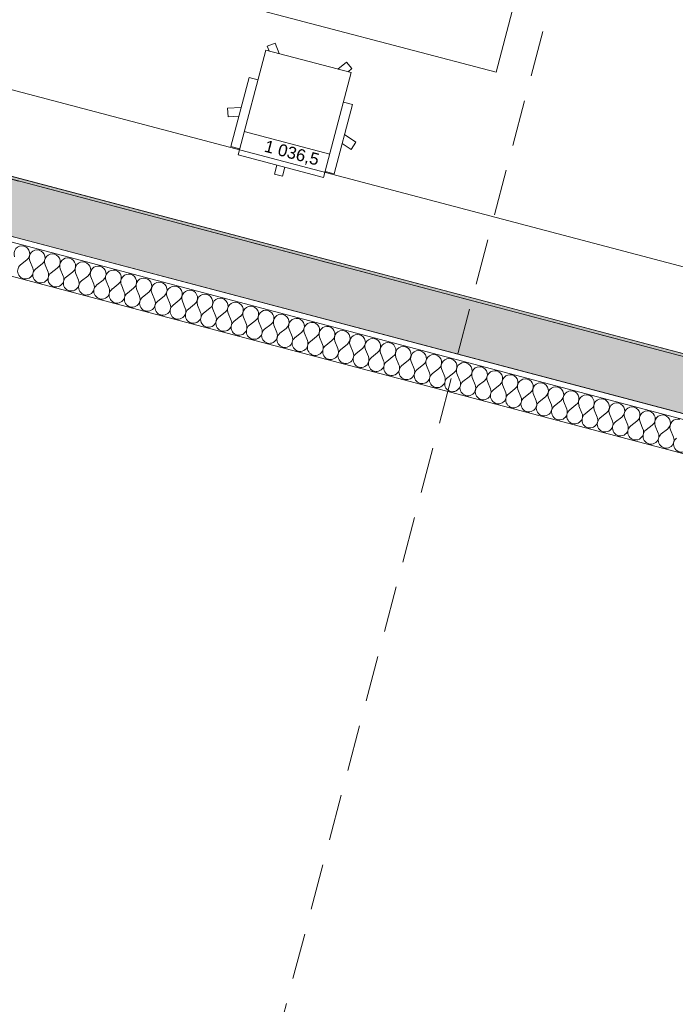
# Model space of a CAD drawing. Header units: millimetres. Extents: x -176817 to 18864955, y -12996033 to 201123.
# Tile 132 of 256: x 166801 to 170362, y -13907 to -8561. Entities that reach past the tile are written whole.
import ezdxf
from ezdxf.enums import TextEntityAlignment as Align

# ---------------------------------------------------------------- set-up
doc = ezdxf.new("R2010")
doc.units = ezdxf.units.MM
doc.header["$MEASUREMENT"] = 0
doc.linetypes.add('Przerywana długa', pattern=[390, 250, -140])
for name, color, linetype in [('210-A Strefy', 7, 'Continuous'), ('213-A Wymiarowanie wewnętrzne', 7, 'Continuous'), ('231-A Ściany zewnętrzne', 7, 'Continuous'), ('320-W Umeblowanie', 7, 'Continuous'), ('410-K Osie', 7, 'Continuous'), ('460-K Stropy', 7, 'Continuous')]:
    doc.layers.add(name, color=color, linetype=linetype)
doc.styles.add('STYL_AUTOMATYCZNY_4', font='arial.ttf')
doc.styles.add('STYL_AUTOMATYCZNY_8', font='ARIALN.TTF')
doc.dimstyles.new('STYL_AUTOMATYCZNY__3', dxfattribs={"dimtxt": 64.999998, "dimasz": 47.5, "dimexe": 0.18, "dimexo": 0.0625, "dimgap": 0, "dimtad": 1, "dimdec": 1, "dimlfac": 0.1, "dimzin": 0, "dimdsep": 46, "dimtxsty": 'STYL_AUTOMATYCZNY_4', "dimblk": 'ARROWHEAD_11', "dimblk1": 'ARROWHEAD_11', "dimblk2": 'ARROWHEAD_11', "dimcen": 0.09, "dimclrd": 30, "dimclre": 30, "dimclrt": 30, "dimazin": 0, "dimtfac": 1, "dimtdec": 4, "dimtmove": 0, "dimatfit": 3, "dimfxl": 0, "dimtolj": 1, "dimtzin": 0, "dimarcsym": 0})

# ---------------------------------------------------------------- blocks, each defined once
blk = doc.blocks.new('Strop_10_2', base_point=(162764.6, -8683.8))
at = {"layer": '460-K Stropy', "color": 255, "linetype": 'Continuous', "lineweight": 0, "flags": 128}
blk.add_lwpolyline([(162764.6, -8683.8), (182194.5, -13810.9), (186627.6, 2989.1), (167197.7, 8116.1), (167169.6, 8009.8), (164703.7, -1335.4)], close=True, dxfattribs=at)
blk = doc.blocks.new('Sala konferencyjna_1.20_11_2', base_point=(165511.5, -7953.8))
at = {"layer": '210-A Strefy', "color": 7, "linetype": 'Continuous', "lineweight": 0, "flags": 128}
blk.add_lwpolyline([(163173.7, -8466), (173118.3, -11090.1), (176676.3, 2393.3), (166731.7, 5017.5)], close=True, dxfattribs=at)
blk = doc.blocks.new('*X1133')
at = {"layer": '231-A Ściany zewnętrzne', "color": 7, "linetype": 'Continuous', "lineweight": 0}
for p, q in [((166805.4, -9891.9), (166839, -9865.3)), ((166871.7, -9909.4), (166855.6, -9869.7)), ((166888.2, -9913.8), (166921.9, -9887.2)), ((166954.5, -9931.3), (166938.4, -9891.6)), ((166971.1, -9935.7), (167004.7, -9909.1)), ((167037.4, -9953.1), (167021.3, -9913.4)), ((167054, -9957.5), (167087.6, -9930.9)), ((167120.3, -9975), (167104.2, -9935.3)), ((167136.9, -9979.4), (167170.5, -9952.8)), ((167203.2, -9996.9), (167187.1, -9957.2)), ((167219.8, -10001.3), (167253.4, -9974.7)), ((167286.1, -10018.8), (167269.9, -9979)), ((167302.6, -10023.1), (167336.2, -9996.5)), ((167368.9, -10040.6), (167352.8, -10000.9)), ((167385.5, -10045), (167419.1, -10018.4)), ((167451.8, -10062.5), (167435.7, -10022.8)), ((167468.4, -10066.9), (167502, -10040.3)), ((167534.7, -10084.4), (167518.6, -10044.7)), ((167551.3, -10088.7), (167584.9, -10062.1)), ((167617.6, -10106.2), (167601.5, -10066.5)), ((167634.1, -10110.6), (167667.8, -10084)), ((167700.4, -10128.1), (167684.3, -10088.4)), ((167717, -10132.5), (167750.6, -10105.9)), ((167783.3, -10150), (167767.2, -10110.3)), ((167799.9, -10154.3), (167833.5, -10127.8)), ((167866.2, -10171.8), (167850.1, -10132.1)), ((167882.8, -10176.2), (167916.4, -10149.6)), ((167949.1, -10193.7), (167933, -10154)), ((167965.7, -10198.1), (167999.3, -10171.5)), ((168032, -10215.6), (168015.8, -10175.9)), ((168048.5, -10220), (168082.1, -10193.4)), ((168114.8, -10237.4), (168098.7, -10197.7)), ((168131.4, -10241.8), (168165, -10215.2)), ((168197.7, -10259.3), (168181.6, -10219.6)), ((168214.3, -10263.7), (168247.9, -10237.1)), ((168280.6, -10281.2), (168264.5, -10241.5)), ((168297.2, -10285.6), (168330.8, -10259)), ((168363.5, -10303.1), (168347.3, -10263.3)), ((168380, -10307.4), (168413.7, -10280.8)), ((168446.3, -10324.9), (168430.2, -10285.2)), ((168462.9, -10329.3), (168496.5, -10302.7)), ((168529.2, -10346.8), (168513.1, -10307.1)), ((168545.8, -10351.2), (168579.4, -10324.6)), ((168612.1, -10368.7), (168596, -10329)), ((168628.7, -10373), (168662.3, -10346.4)), ((168695, -10390.5), (168678.9, -10350.8)), ((168711.5, -10394.9), (168745.2, -10368.3)), ((168777.9, -10412.4), (168761.7, -10372.7)), ((168794.4, -10416.8), (168828, -10390.2)), ((168860.7, -10434.3), (168844.6, -10394.6)), ((168877.3, -10438.6), (168910.9, -10412.1)), ((168943.6, -10456.1), (168927.5, -10416.4)), ((168960.2, -10460.5), (168993.8, -10433.9)), ((169026.5, -10478), (169010.4, -10438.3)), ((169043.1, -10482.4), (169076.7, -10455.8)), ((169109.4, -10499.9), (169093.2, -10460.2)), ((169125.9, -10504.3), (169159.5, -10477.7)), ((169192.2, -10521.7), (169176.1, -10482)), ((169208.8, -10526.1), (169242.4, -10499.5)), ((169275.1, -10543.6), (169259, -10503.9)), ((169291.7, -10548), (169325.3, -10521.4)), ((169358, -10565.5), (169341.9, -10525.8)), ((169374.6, -10569.9), (169408.2, -10543.3)), ((169440.9, -10587.4), (169424.8, -10547.6)), ((169457.4, -10591.7), (169491.1, -10565.1)), ((169523.7, -10609.2), (169507.6, -10569.5)), ((169540.3, -10613.6), (169573.9, -10587)), ((169606.6, -10631.1), (169590.5, -10591.4)), ((169623.2, -10635.5), (169656.8, -10608.9)), ((169689.5, -10653), (169673.4, -10613.3)), ((169706.1, -10657.3), (169739.7, -10630.7)), ((169772.4, -10674.8), (169756.3, -10635.1)), ((169789, -10679.2), (169822.6, -10652.6)), ((169855.3, -10696.7), (169839.1, -10657)), ((169871.8, -10701.1), (169905.4, -10674.5)), ((169938.1, -10718.6), (169922, -10678.9)), ((169954.7, -10722.9), (169988.3, -10696.4)), ((170021, -10740.4), (170004.9, -10700.7)), ((170037.6, -10744.8), (170071.2, -10718.2)), ((170103.9, -10762.3), (170087.8, -10722.6)), ((170120.5, -10766.7), (170154.1, -10740.1)), ((170186.8, -10784.2), (170170.7, -10744.5)), ((170203.3, -10788.6), (170237, -10762)), ((170269.6, -10806.1), (170253.5, -10766.3)), ((170286.2, -10810.4), (170319.8, -10783.8)), ((170352.5, -10827.9), (170336.4, -10788.2))]:
    blk.add_line(p, q, dxfattribs=at)
for centre, start, end in [((166812.4, -9831.7), 75.218, 202.0879), ((166812.4, -9831.7), 308.3481, 75.218), ((166895.3, -9853.6), 75.218, 202.0879), ((166895.3, -9853.6), 308.3481, 75.218), ((166978.1, -9875.5), 75.218, 202.0879), ((166978.1, -9875.5), 308.3481, 75.218), ((167061, -9897.3), 75.218, 202.0879), ((167061, -9897.3), 308.3481, 75.218), ((167143.9, -9919.2), 75.218, 202.0879), ((167143.9, -9919.2), 308.3481, 75.218), ((166832, -9925.5), 128.3481, 22.0879), ((166914.8, -9947.4), 128.3481, 22.0879), ((166997.7, -9969.3), 128.3481, 22.0879), ((167226.8, -9941.1), 75.218, 202.0879), ((167226.8, -9941.1), 308.3481, 75.218), ((167309.7, -9962.9), 75.218, 202.0879), ((167309.7, -9962.9), 308.3481, 75.218), ((167392.5, -9984.8), 75.218, 202.0879), ((167392.5, -9984.8), 308.3481, 75.218), ((167080.6, -9991.1), 128.3481, 22.0879), ((167163.5, -10013), 128.3481, 22.0879), ((167475.4, -10006.7), 75.218, 202.0879), ((167475.4, -10006.7), 308.3481, 75.218), ((167558.3, -10028.5), 75.218, 202.0879), ((167558.3, -10028.5), 308.3481, 75.218), ((167246.3, -10034.9), 128.3481, 22.0879), ((167329.2, -10056.7), 128.3481, 22.0879), ((167412.1, -10078.6), 128.3481, 22.0879), ((167641.2, -10050.4), 75.218, 202.0879), ((167641.2, -10050.4), 308.3481, 75.218), ((167724, -10072.3), 75.218, 202.0879), ((167724, -10072.3), 308.3481, 75.218), ((167806.9, -10094.1), 75.218, 202.0879), ((167495, -10100.5), 128.3481, 22.0879), ((167577.9, -10122.3), 128.3481, 22.0879), ((167806.9, -10094.1), 308.3481, 75.218), ((167889.8, -10116), 75.218, 202.0879), ((167889.8, -10116), 308.3481, 75.218), ((167972.7, -10137.9), 75.218, 202.0879), ((167972.7, -10137.9), 308.3481, 75.218), ((167660.7, -10144.2), 128.3481, 22.0879), ((167743.6, -10166.1), 128.3481, 22.0879), ((167826.5, -10188), 128.3481, 22.0879), ((168055.6, -10159.8), 75.218, 202.0879), ((168055.6, -10159.8), 308.3481, 75.218), ((168138.4, -10181.6), 75.218, 202.0879), ((168138.4, -10181.6), 308.3481, 75.218), ((167909.4, -10209.8), 128.3481, 22.0879), ((167992.2, -10231.7), 128.3481, 22.0879), ((168221.3, -10203.5), 75.218, 202.0879), ((168221.3, -10203.5), 308.3481, 75.218), ((168304.2, -10225.4), 75.218, 202.0879), ((168304.2, -10225.4), 308.3481, 75.218), ((168387.1, -10247.2), 75.218, 202.0879), ((168387.1, -10247.2), 308.3481, 75.218), ((168075.1, -10253.6), 128.3481, 22.0879), ((168158, -10275.4), 128.3481, 22.0879), ((168240.9, -10297.3), 128.3481, 22.0879), ((168469.9, -10269.1), 75.218, 202.0879), ((168469.9, -10269.1), 308.3481, 75.218), ((168552.8, -10291), 75.218, 202.0879), ((168552.8, -10291), 308.3481, 75.218), ((168323.8, -10319.2), 128.3481, 22.0879), ((168406.6, -10341), 128.3481, 22.0879), ((168635.7, -10312.8), 75.218, 202.0879), ((168635.7, -10312.8), 308.3481, 75.218), ((168718.6, -10334.7), 75.218, 202.0879), ((168718.6, -10334.7), 308.3481, 75.218), ((168801.4, -10356.6), 75.218, 202.0879), ((168801.4, -10356.6), 308.3481, 75.218), ((168489.5, -10362.9), 128.3481, 22.0879), ((168572.4, -10384.8), 128.3481, 22.0879), ((168884.3, -10378.4), 75.218, 202.0879), ((168884.3, -10378.4), 308.3481, 75.218), ((168967.2, -10400.3), 75.218, 202.0879), ((168967.2, -10400.3), 308.3481, 75.218), ((168655.3, -10406.6), 128.3481, 22.0879), ((168738.1, -10428.5), 128.3481, 22.0879), ((168821, -10450.4), 128.3481, 22.0879), ((169050.1, -10422.2), 75.218, 202.0879), ((169050.1, -10422.2), 308.3481, 75.218), ((169133, -10444.1), 75.218, 202.0879), ((169133, -10444.1), 308.3481, 75.218), ((169215.8, -10465.9), 75.218, 202.0879), ((169215.8, -10465.9), 308.3481, 75.218), ((168903.9, -10472.3), 128.3481, 22.0879), ((168986.8, -10494.1), 128.3481, 22.0879), ((169298.7, -10487.8), 75.218, 202.0879), ((169298.7, -10487.8), 308.3481, 75.218), ((169381.6, -10509.7), 75.218, 202.0879), ((169381.6, -10509.7), 308.3481, 75.218), ((169069.6, -10516), 128.3481, 22.0879), ((169152.5, -10537.9), 128.3481, 22.0879), ((169235.4, -10559.7), 128.3481, 22.0879), ((169464.5, -10531.5), 75.218, 202.0879), ((169464.5, -10531.5), 308.3481, 75.218), ((169547.3, -10553.4), 75.218, 202.0879), ((169547.3, -10553.4), 308.3481, 75.218), ((169630.2, -10575.3), 75.218, 202.0879), ((169318.3, -10581.6), 128.3481, 22.0879), ((169401.2, -10603.5), 128.3481, 22.0879), ((169630.2, -10575.3), 308.3481, 75.218), ((169713.1, -10597.1), 75.218, 202.0879), ((169713.1, -10597.1), 308.3481, 75.218), ((169796, -10619), 75.218, 202.0879), ((169796, -10619), 308.3481, 75.218), ((169484, -10625.3), 128.3481, 22.0879), ((169566.9, -10647.2), 128.3481, 22.0879), ((169649.8, -10669.1), 128.3481, 22.0879), ((169878.9, -10640.9), 75.218, 202.0879), ((169878.9, -10640.9), 308.3481, 75.218), ((169961.7, -10662.7), 75.218, 202.0879), ((169961.7, -10662.7), 308.3481, 75.218), ((169732.7, -10691), 128.3481, 22.0879), ((169815.5, -10712.8), 128.3481, 22.0879), ((170044.6, -10684.6), 75.218, 202.0879), ((170044.6, -10684.6), 308.3481, 75.218), ((170127.5, -10706.5), 75.218, 202.0879), ((170127.5, -10706.5), 308.3481, 75.218), ((170210.4, -10728.4), 75.218, 202.0879), ((170210.4, -10728.4), 308.3481, 75.218), ((169898.4, -10734.7), 128.3481, 22.0879), ((169981.3, -10756.6), 128.3481, 22.0879), ((170064.2, -10778.4), 128.3481, 22.0879), ((170293.2, -10750.2), 75.218, 202.0879), ((170293.2, -10750.2), 308.3481, 75.218), ((170376.1, -10772.1), 75.218, 202.0879), ((170147.1, -10800.3), 128.3481, 22.0879), ((170229.9, -10822.2), 128.3481, 22.0879), ((170312.8, -10844), 128.3481, 22.0879), ((170395.7, -10865.9), 128.3481, 22.0879)]:
    blk.add_arc(centre, 42.9, start, end, dxfattribs=at)
blk = doc.blocks.new('Ściana_111_2', base_point=(156947.9, -6993.8))
at = {"layer": '231-A Ściany zewnętrzne', "linetype": 'Continuous', "lineweight": 0, "true_color": 0x000000}
h = blk.add_hatch(dxfattribs=at)
h.set_pattern_fill('Beton_zbrojony_0002', color=18, style=0, pattern_type=2)
h.set_pattern_definition([(45, (0, 0), (-49.497475, 49.497475), []), (45, (-24.75, 24.75), (-49.497475, 49.497475), [52.5, -17.5])])
h.paths.add_polyline_path([(156909.6, -7138.8), (172588, -11276), (172664.5, -10985.9), (156986.2, -6848.8)])
blk.add_hatch(color=18, dxfattribs=at).paths.add_polyline_path([(163131.2, -8470.3), (172664.5, -10985.9), (172668.3, -10971.4), (163135.1, -8455.8)])
at = {"layer": '231-A Ściany zewnętrzne', "color": 7, "linetype": 'Continuous', "lineweight": 0}
for p, q in [((156909.6, -7138.8), (172588, -11276)), ((156902, -7167.8), (172580.3, -11305)), ((172664.5, -10985.9), (163131.2, -8470.3))]:
    blk.add_line(p, q, dxfattribs=at)
at = {"layer": '231-A Ściany zewnętrzne', "color": 7, "linetype": 'Continuous', "lineweight": 0, "flags": 128}
for points in [[(172668.3, -10971.4), (165789.2, -9156.2)], [(166582.7, -9908.5), (171602.9, -11233.2)]]:
    blk.add_lwpolyline(points, dxfattribs=at)
at = {"layer": '231-A Ściany zewnętrzne', "color": 7, "lineweight": 0}
blk.add_blockref('*X1133', (0, 0), dxfattribs=at)
blk = doc.blocks.new('Biurko prostokątne 27[594]_2', base_point=(167454.7, -8337.2))
at = {"layer": '320-W Umeblowanie', "color": 254, "linetype": 'Continuous', "lineweight": 0, "true_color": 0xcccccc, "flags": 128}
blk.add_lwpolyline([(167454.7, -8337.2), (169389.1, -8845.2), (169592.3, -8071.5), (167657.9, -7563.5)], close=True, dxfattribs=at)
blk = doc.blocks.new('Krzesło biurowe 04 27[595]_2', base_point=(168726.6, -8836.1))
at = {"layer": '320-W Umeblowanie', "color": 254, "linetype": 'Continuous', "lineweight": 0, "true_color": 0xcccccc}
for p, q in [((168145.7, -8705.2), (168188.7, -8688.5)), ((168145.7, -8705.2), (168155.4, -8730.2)), ((168188.7, -8688.5), (168210.6, -8744.7)), ((167987.3, -9295.3), (168137.7, -8725.5)), ((168137.7, -8725.5), (167987.3, -9295.3)), ((167987.3, -9295.3), (168137.7, -8725.5)), ((168602.1, -8848), (168137.7, -8725.5)), ((168575.9, -8790.7), (168529.2, -8828.8)), ((168605.1, -8826.4), (168575.9, -8790.7)), ((168046.7, -8874), (167947.7, -9249.2)), ((168046.7, -8874), (168095.1, -8886.8)), ((168046.7, -8874), (168095.1, -8886.8)), ((168451.7, -9417.8), (168602.1, -8848)), ((168451.7, -9417.8), (168602.1, -8848)), ((168605.1, -8826.4), (168584.4, -8843.4)), ((168607.9, -9022.1), (168508.9, -9397.3)), ((168607.9, -9022.1), (168559.5, -9009.3)), ((168607.9, -9022.1), (168559.5, -9009.3)), ((168003.8, -9036.9), (167929.8, -9041.1)), ((167929.8, -9041.1), (167932.4, -9088.5)), ((167932.4, -9088.5), (167991, -9085.2)), ((168485.3, -9290.6), (168020.9, -9168)), ((168564.9, -9185), (168627.2, -9225.1)), ((167947.7, -9249.2), (167996.1, -9262)), ((168601.5, -9265), (168552.1, -9233.3)), ((168627.2, -9225.1), (168601.5, -9265)), ((167987.3, -9295.3), (168451.7, -9417.8)), ((168185.6, -9398.7), (168198.2, -9350.9)), ((168228.2, -9409.9), (168185.6, -9398.7)), ((168228.2, -9409.9), (168240.8, -9362.2)), ((168508.9, -9397.3), (168460.5, -9384.5))]:
    blk.add_line(p, q, dxfattribs=at)
blk = doc.blocks.new('*D3177')
at = {"layer": '213-A Wymiarowanie wewnętrzne', "linetype": 'Continuous', "lineweight": 200}
for points in [[(163238.6, -8015.9), (163239.6, -8020.6), (163242.3, -8024.7), (163246.4, -8027.4), (163251.1, -8028.4), (163255.9, -8027.4), (163260, -8024.7), (163262.7, -8020.6), (163263.6, -8015.9), (163262.7, -8011.1), (163260, -8007), (163255.9, -8004.3), (163251.1, -8003.4), (163246.4, -8004.3), (163242.3, -8007), (163239.6, -8011.1)], [(173260.6, -10660.4), (173261.5, -10665.2), (173264.3, -10669.2), (173268.3, -10671.9), (173273.1, -10672.9), (173277.9, -10671.9), (173281.9, -10669.2), (173284.6, -10665.2), (173285.6, -10660.4), (173284.6, -10655.6), (173281.9, -10651.6), (173277.9, -10648.8), (173273.1, -10647.9), (173268.3, -10648.8), (173264.3, -10651.6), (173261.5, -10655.6)]]:
    blk.add_hatch(color=30, dxfattribs=at).paths.add_polyline_path(points)
at = {"layer": '213-A Wymiarowanie wewnętrzne', "color": 30, "linetype": 'Continuous', "lineweight": 0}
for p, q in [((163254.3, -8003.8), (163263.1, -7970.5)), ((163263.2, -8019), (173261, -10657.2)), ((163239.2, -8061.2), (163248, -8027.9))]:
    blk.add_line(p, q, dxfattribs=at)
blk.add_circle((163251.1, -8015.9), 12.5, dxfattribs=at)
at = {"layer": '213-A Wymiarowanie wewnętrzne', "color": 30, "lineweight": 200, "insert": (168121.6, -9287.6), "char_height": 65, "attachment_point": 7, "rotation": 345.218, "style": 'STYL_AUTOMATYCZNY_4'}
blk.add_mtext('\\A1;{\\pql;\\fArial|b0|i0|c238|p0;\\W1.000000;1\xa0036,5}', dxfattribs=at)
blk = doc.blocks.new('ARROWHEAD_11')
at = {"color": 0, "linetype": 'Continuous', "lineweight": 0}
blk.add_line((0, 0), (-1, 0), dxfattribs=at)
at = {"color": 0, "linetype": 'Continuous', "lineweight": 0, "const_width": 0.25, "flags": 128}
blk.add_lwpolyline([(-0.125, 0, 1), (0.125, 0, 1)], format="xyb", close=True, dxfattribs=at)
blk = doc.blocks.new('Standardowy znacznik osi[636]_2', base_point=(14699.6, 30697))
at = {"layer": '410-K Osie', "color": 5, "linetype": 'Przerywana długa', "lineweight": 0}
blk.add_line((17600.4, 29931.6), (181485.5, -13313.5), dxfattribs=at)
at = {"layer": '410-K Osie', "color": 7, "lineweight": 0, "style": 'STYL_AUTOMATYCZNY_8'}
for tag, p in [('AC_MarkerText_1_0', (14599.8, 30777.3)), ('AC_MarkerText_1_1', (184528, -14062.5))]:
    blk.add_attdef(tag, text='', height=100, rotation=345.218, dxfattribs=at).set_placement(p, align=Align.TOP_CENTER)
blk = doc.blocks.new('Standardowy znacznik osi[646]_2', base_point=(189711.8, 67432.3))
at = {"layer": '410-K Osie', "color": 5, "linetype": 'Przerywana długa', "lineweight": 0}
blk.add_line((188946.4, 64531.6), (167940.7, -15073.1), dxfattribs=at)
at = {"layer": '410-K Osie', "color": 7, "lineweight": 0, "style": 'STYL_AUTOMATYCZNY_8'}
for tag, p in [('AC_MarkerText_1_0', (189764.8, 67601.9)), ('AC_MarkerText_1_1', (167164.4, -18046))]:
    blk.add_attdef(tag, text='', height=100, rotation=345.218, dxfattribs=at).set_placement(p, align=Align.TOP_CENTER)

msp = doc.modelspace()

# ---------------------------------------------------------------- linework, layer by layer
at = {"layer": '210-A Strefy', "color": 252, "linetype": 'Continuous', "lineweight": 0, "flags": 128}
msp.add_lwpolyline([(163173.73, -8466), (173118.33, -11090.13), (176676.28, 2393.35), (166731.67, 5017.47)], close=True, dxfattribs=at)

# ---------------------------------------------------------------- block references
at = {"layer": '210-A Strefy', "color": 7, "linetype": 'Continuous', "lineweight": 0}
msp.add_blockref('Sala konferencyjna_1.20_11_2', (165511.54, -7953.77), dxfattribs=at)
at = {"layer": '231-A Ściany zewnętrzne', "color": 7, "lineweight": 0}
msp.add_blockref('Ściana_111_2', (156947.89, -6993.8), dxfattribs=at)
at = {"layer": '320-W Umeblowanie', "color": 254, "linetype": 'Continuous', "lineweight": 0, "true_color": 0xcccccc}
for name, p in [('Biurko prostokątne 27[594]_2', (167454.71, -8337.22)), ('Krzesło biurowe 04 27[595]_2', (168726.56, -8836.06))]:
    msp.add_blockref(name, p, dxfattribs=at)
at = {"layer": '410-K Osie', "color": 5, "linetype": 'Continuous', "lineweight": 0}
for name, p in [('Standardowy znacznik osi[646]_2', (189711.85, 67432.33)), ('Standardowy znacznik osi[636]_2', (14699.64, 30697.04))]:
    msp.add_blockref(name, p, dxfattribs=at)
at = {"layer": '460-K Stropy', "color": 255, "linetype": 'Continuous', "lineweight": 0}
msp.add_blockref('Strop_10_2', (162764.61, -8683.82), dxfattribs=at)

# ---------------------------------------------------------------- dimensions: what is measured, and where the dimension line sits
at = {"layer": '213-A Wymiarowanie wewnętrzne', "color": 30, "linetype": 'Continuous', "lineweight": 200}
dim = msp.add_linear_dim(base=(173273.1, -10660.39), p1=(163131.22, -8470.3), p2=(173153.18, -11114.84), angle=345.21803, dimstyle='STYL_AUTOMATYCZNY__3', dxfattribs=at)
dim.commit()
dim.dimension.update_dxf_attribs({"geometry": '*D3177', "text_midpoint": (168271.29, -9293.48), "dimtype": 160, "text_rotation": 345.21803})

doc.saveas('drawing.dxf')
